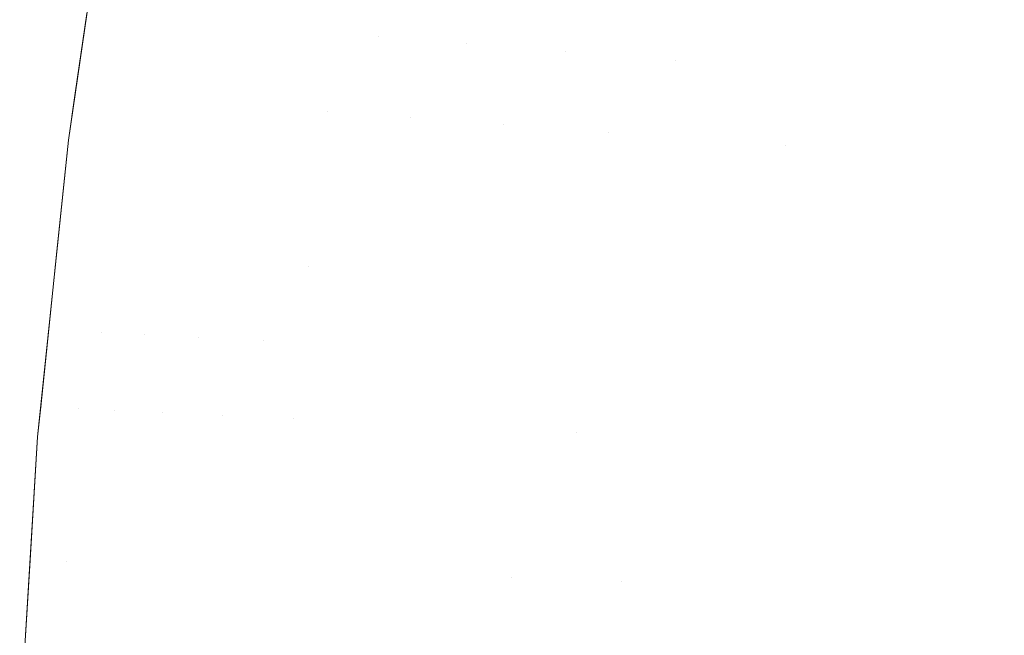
# Model space of a CAD drawing. Header units: centimetres. Extents: x -35.1 to 36.2, y 4.2 to 6.
# Tile 56 of 256: x -35.08648 to -35.0759, y 5.9042 to 5.91081. Entities that reach past the tile are written whole.
import ezdxf

# ---------------------------------------------------------------- set-up
doc = ezdxf.new("R2010")
doc.units = ezdxf.units.CM
doc.header["$LTSCALE"] = 2.54
doc.layers.add('Lucido design-1', color=7, linetype='Continuous')

# ---------------------------------------------------------------- blocks, each defined once
blk = doc.blocks.new('Gruppo-4-1')
at = {"color": 7, "linetype": 'Continuous', "lineweight": 9}
for points, invisible_edges in [([(-35.085489, 5.912707, -2276.92217), (-35.085957, 5.909521, -2276.92217), (-35.085957, 5.909521, -2276.32217), (-35.085883, 5.910023, -2276.32217)], 10), ([(-35.085876, 5.910023, -2276.923732), (-35.085957, 5.909521, -2276.92217), (-35.085489, 5.912707, -2276.92217), (-35.085629, 5.911742, -2276.923732)], 13), ([(-35.085883, 5.910023, -2276.32217), (-35.085757, 5.910879, -2276.32217), (-35.085489, 5.912707, -2276.92217)], 10), ([(-35.085629, 5.911742, -2276.923732), (-35.08558, 5.911738, -2276.925294), (-35.085827, 5.91002, -2276.925294), (-35.085876, 5.910023, -2276.923732)], 15), ([(-35.085746, 5.910014, -2276.926855), (-35.085827, 5.91002, -2276.925294), (-35.08558, 5.911738, -2276.925294), (-35.085499, 5.911731, -2276.926855)], 15), ([(-35.085499, 5.911731, -2276.926855), (-35.085386, 5.911721, -2276.928414), (-35.085632, 5.910005, -2276.928414), (-35.085746, 5.910014, -2276.926855)], 15), ([(-35.085486, 5.909994, -2276.929971), (-35.085632, 5.910005, -2276.928414), (-35.085386, 5.911721, -2276.928414), (-35.08524, 5.911709, -2276.929971)], 15), ([(-35.08524, 5.911709, -2276.929971), (-35.085062, 5.911693, -2276.931524), (-35.085308, 5.909981, -2276.931524), (-35.085486, 5.909994, -2276.929971)], 15), ([(-35.085098, 5.909966, -2276.933075), (-35.085308, 5.909981, -2276.931524), (-35.085062, 5.911693, -2276.931524), (-35.084853, 5.911675, -2276.933075)], 15), ([(-35.084739, 5.910798, -2276.309719), (-35.084611, 5.911654, -2276.309719), (-35.085062, 5.911693, -2276.312816), (-35.085191, 5.910834, -2276.312816)], 15), ([(-35.084853, 5.911675, -2276.933075), (-35.084611, 5.911654, -2276.934621), (-35.084856, 5.909948, -2276.934621), (-35.085098, 5.909966, -2276.933075)], 15), ([(-35.084582, 5.909928, -2276.936163), (-35.084856, 5.909948, -2276.934621), (-35.084611, 5.911654, -2276.934621), (-35.084338, 5.91163, -2276.936163)], 15), ([(-35.08416, 5.910752, -2276.30664), (-35.084033, 5.911604, -2276.30664), (-35.084611, 5.911654, -2276.309719), (-35.084739, 5.910798, -2276.309719)], 15), ([(-35.084338, 5.91163, -2276.936163), (-35.084033, 5.911604, -2276.9377), (-35.084277, 5.909905, -2276.9377), (-35.084582, 5.909928, -2276.936163)], 15), ([(-35.08394, 5.90988, -2276.939231), (-35.084277, 5.909905, -2276.9377), (-35.084033, 5.911604, -2276.9377), (-35.083697, 5.911575, -2276.939231)], 15), ([(-35.083456, 5.910695, -2276.303583), (-35.08333, 5.911543, -2276.303583), (-35.084033, 5.911604, -2276.30664), (-35.08416, 5.910752, -2276.30664)], 15), ([(-35.083697, 5.911575, -2276.939231), (-35.08333, 5.911543, -2276.940757), (-35.083572, 5.909853, -2276.940757), (-35.08394, 5.90988, -2276.939231)], 15), ([(-35.083174, 5.909824, -2276.942275), (-35.083572, 5.909853, -2276.940757), (-35.08333, 5.911543, -2276.940757), (-35.082932, 5.911508, -2276.942275)], 15), ([(-35.082629, 5.910629, -2276.300554), (-35.082503, 5.911471, -2276.300554), (-35.08333, 5.911543, -2276.303583), (-35.083456, 5.910695, -2276.303583)], 15), ([(-35.082932, 5.911508, -2276.942275), (-35.082503, 5.911471, -2276.943786), (-35.082744, 5.909792, -2276.943786), (-35.083174, 5.909824, -2276.942275)], 15), ([(-35.082285, 5.909758, -2276.94529), (-35.082744, 5.909792, -2276.943786), (-35.082503, 5.911471, -2276.943786), (-35.082045, 5.911431, -2276.94529)], 15), ([(-35.081681, 5.910553, -2276.297555), (-35.081556, 5.911389, -2276.297555), (-35.082503, 5.911471, -2276.300554), (-35.082629, 5.910629, -2276.300554)], 15), ([(-35.082045, 5.911431, -2276.94529), (-35.081556, 5.911389, -2276.946785), (-35.081796, 5.909722, -2276.946785), (-35.082285, 5.909758, -2276.94529)], 15), ([(-35.081277, 5.909684, -2276.948272), (-35.081796, 5.909722, -2276.946785), (-35.081556, 5.911389, -2276.946785), (-35.081038, 5.911344, -2276.948272)], 15), ([(-35.080615, 5.910467, -2276.29459), (-35.080491, 5.911296, -2276.29459), (-35.081556, 5.911389, -2276.297555), (-35.081681, 5.910553, -2276.297555)], 15), ([(-35.081038, 5.911344, -2276.948272), (-35.080491, 5.911296, -2276.94975), (-35.080729, 5.909644, -2276.94975), (-35.081277, 5.909684, -2276.948272)], 15), ([(-35.080152, 5.909601, -2276.951217), (-35.080729, 5.909644, -2276.94975), (-35.080491, 5.911296, -2276.94975), (-35.079916, 5.911246, -2276.951217)], 15), ([(-35.079434, 5.910373, -2276.291665), (-35.079311, 5.911194, -2276.291665), (-35.080491, 5.911296, -2276.29459), (-35.080615, 5.910467, -2276.29459)], 15), ([(-35.079916, 5.911246, -2276.951217), (-35.079311, 5.911194, -2276.952675), (-35.079546, 5.909557, -2276.952675), (-35.080152, 5.909601, -2276.951217)], 15), ([(-35.078019, 5.911082, -2276.955559), (-35.078252, 5.909461, -2276.955559), (-35.079546, 5.909557, -2276.952675), (-35.079311, 5.911194, -2276.952675)], 15), ([(-35.078252, 5.909461, -2276.288781), (-35.078019, 5.911082, -2276.288781), (-35.079311, 5.911194, -2276.291665), (-35.079434, 5.910373, -2276.291665)], 15), ([(-35.078019, 5.911082, -2276.288781), (-35.078252, 5.909461, -2276.288781), (-35.076849, 5.909358, -2276.285944), (-35.076619, 5.91096, -2276.285944)], 15), ([(-35.076619, 5.91096, -2276.958396), (-35.076849, 5.909358, -2276.958396), (-35.078252, 5.909461, -2276.955559), (-35.078019, 5.911082, -2276.955559)], 15), ([(-35.076619, 5.91096, -2276.285944), (-35.076849, 5.909358, -2276.285944), (-35.075342, 5.909247, -2276.283155), (-35.075114, 5.91083, -2276.283155)], 15), ([(-35.075114, 5.91083, -2276.961185), (-35.075342, 5.909247, -2276.961185), (-35.076849, 5.909358, -2276.958396), (-35.076619, 5.91096, -2276.958396)], 15), ([(-35.085757, 5.910879, -2276.32217), (-35.085883, 5.910023, -2276.32217), (-35.085827, 5.91002, -2276.319046), (-35.085709, 5.910876, -2276.319046)], 14), ([(-35.085709, 5.910876, -2276.319046), (-35.085827, 5.91002, -2276.319046), (-35.085632, 5.910005, -2276.315926), (-35.085514, 5.91086, -2276.315926)], 15), ([(-35.085514, 5.91086, -2276.315926), (-35.085632, 5.910005, -2276.315926), (-35.085308, 5.909981, -2276.312816), (-35.085191, 5.910834, -2276.312816)], 15), ([(-35.085191, 5.910834, -2276.312816), (-35.085308, 5.909981, -2276.312816), (-35.084856, 5.909948, -2276.309719), (-35.084739, 5.910798, -2276.309719)], 15), ([(-35.084739, 5.910798, -2276.309719), (-35.084856, 5.909948, -2276.309719), (-35.084277, 5.909905, -2276.30664), (-35.08416, 5.910752, -2276.30664)], 15), ([(-35.08416, 5.910752, -2276.30664), (-35.084277, 5.909905, -2276.30664), (-35.083572, 5.909853, -2276.303583), (-35.083456, 5.910695, -2276.303583)], 15), ([(-35.083456, 5.910695, -2276.303583), (-35.083572, 5.909853, -2276.303583), (-35.083174, 5.909824, -2276.302065)], 11), ([(-35.082629, 5.910629, -2276.300554), (-35.083456, 5.910695, -2276.303583), (-35.083174, 5.909824, -2276.302065)], 11), ([(-35.083174, 5.909824, -2276.302065), (-35.082744, 5.909792, -2276.300554), (-35.082629, 5.910629, -2276.300554)], 11), ([(-35.082629, 5.910629, -2276.300554), (-35.082744, 5.909792, -2276.300554), (-35.082285, 5.909758, -2276.29905)], 11), ([(-35.081681, 5.910553, -2276.297555), (-35.082629, 5.910629, -2276.300554), (-35.082285, 5.909758, -2276.29905)], 11), ([(-35.082285, 5.909758, -2276.29905), (-35.081796, 5.909722, -2276.297555), (-35.081681, 5.910553, -2276.297555)], 11), ([(-35.081681, 5.910553, -2276.297555), (-35.081796, 5.909722, -2276.297555), (-35.081277, 5.909684, -2276.296068)], 11), ([(-35.080615, 5.910467, -2276.29459), (-35.081681, 5.910553, -2276.297555), (-35.081277, 5.909684, -2276.296068)], 11), ([(-35.081277, 5.909684, -2276.296068), (-35.080729, 5.909644, -2276.29459), (-35.080615, 5.910467, -2276.29459)], 11), ([(-35.080615, 5.910467, -2276.29459), (-35.080729, 5.909644, -2276.29459), (-35.080152, 5.909601, -2276.293122)], 11), ([(-35.079434, 5.910373, -2276.291665), (-35.080615, 5.910467, -2276.29459), (-35.080152, 5.909601, -2276.293122)], 11), ([(-35.080152, 5.909601, -2276.293122), (-35.079546, 5.909557, -2276.291665), (-35.079434, 5.910373, -2276.291665)], 11), ([(-35.079434, 5.910373, -2276.291665), (-35.079546, 5.909557, -2276.291665), (-35.078252, 5.909461, -2276.288781)], 11), ([(-35.08608, 5.908328, -2276.923732), (-35.085957, 5.909521, -2276.92217), (-35.085876, 5.910023, -2276.923732)], 11), ([(-35.085876, 5.910023, -2276.923732), (-35.085827, 5.91002, -2276.925294), (-35.086031, 5.908325, -2276.925294), (-35.08608, 5.908328, -2276.923732)], 15), ([(-35.08595, 5.90832, -2276.926855), (-35.086031, 5.908325, -2276.925294), (-35.085827, 5.91002, -2276.925294), (-35.085746, 5.910014, -2276.926855)], 15), ([(-35.085934, 5.909169, -2276.319046), (-35.085827, 5.91002, -2276.319046), (-35.085883, 5.910023, -2276.32217), (-35.085957, 5.909521, -2276.32217)], 11), ([(-35.085746, 5.910014, -2276.926855), (-35.085632, 5.910005, -2276.928414), (-35.085836, 5.908313, -2276.928414), (-35.08595, 5.90832, -2276.926855)], 15), ([(-35.085739, 5.909156, -2276.315926), (-35.085632, 5.910005, -2276.315926), (-35.085827, 5.91002, -2276.319046), (-35.085934, 5.909169, -2276.319046)], 15), ([(-35.08569, 5.908304, -2276.929971), (-35.085836, 5.908313, -2276.928414), (-35.085632, 5.910005, -2276.928414), (-35.085486, 5.909994, -2276.929971)], 15), ([(-35.085415, 5.909134, -2276.312816), (-35.085308, 5.909981, -2276.312816), (-35.085632, 5.910005, -2276.315926), (-35.085739, 5.909156, -2276.315926)], 15), ([(-35.085486, 5.909994, -2276.929971), (-35.085308, 5.909981, -2276.931524), (-35.085511, 5.908293, -2276.931524), (-35.08569, 5.908304, -2276.929971)], 15), ([(-35.085301, 5.90828, -2276.933075), (-35.085511, 5.908293, -2276.931524), (-35.085308, 5.909981, -2276.931524), (-35.085098, 5.909966, -2276.933075)], 15), ([(-35.084962, 5.909104, -2276.309719), (-35.084856, 5.909948, -2276.309719), (-35.085308, 5.909981, -2276.312816), (-35.085415, 5.909134, -2276.312816)], 15), ([(-35.085098, 5.909966, -2276.933075), (-35.084856, 5.909948, -2276.934621), (-35.085058, 5.908266, -2276.934621), (-35.085301, 5.90828, -2276.933075)], 15), ([(-35.084784, 5.908249, -2276.936163), (-35.085058, 5.908266, -2276.934621), (-35.084856, 5.909948, -2276.934621), (-35.084582, 5.909928, -2276.936163)], 15), ([(-35.084383, 5.909065, -2276.30664), (-35.084277, 5.909905, -2276.30664), (-35.084856, 5.909948, -2276.309719), (-35.084962, 5.909104, -2276.309719)], 15), ([(-35.084582, 5.909928, -2276.936163), (-35.084277, 5.909905, -2276.9377), (-35.084478, 5.90823, -2276.9377), (-35.084784, 5.908249, -2276.936163)], 15), ([(-35.084141, 5.90821, -2276.939231), (-35.084478, 5.90823, -2276.9377), (-35.084277, 5.909905, -2276.9377), (-35.08394, 5.90988, -2276.939231)], 15), ([(-35.083678, 5.909017, -2276.303583), (-35.083572, 5.909853, -2276.303583), (-35.084277, 5.909905, -2276.30664), (-35.084383, 5.909065, -2276.30664)], 15), ([(-35.08394, 5.90988, -2276.939231), (-35.083572, 5.909853, -2276.940757), (-35.083773, 5.908187, -2276.940757), (-35.084141, 5.90821, -2276.939231)], 15), ([(-35.083374, 5.908163, -2276.942275), (-35.083773, 5.908187, -2276.940757), (-35.083572, 5.909853, -2276.940757), (-35.083174, 5.909824, -2276.942275)], 15), ([(-35.083374, 5.908163, -2276.302065), (-35.083174, 5.909824, -2276.302065), (-35.083572, 5.909853, -2276.303583), (-35.083678, 5.909017, -2276.303583)], 15), ([(-35.083374, 5.908163, -2276.302065), (-35.082944, 5.908137, -2276.300554), (-35.082744, 5.909792, -2276.300554), (-35.083174, 5.909824, -2276.302065)], 15), ([(-35.083174, 5.909824, -2276.942275), (-35.082744, 5.909792, -2276.943786), (-35.082944, 5.908137, -2276.943786), (-35.083374, 5.908163, -2276.942275)], 15), ([(-35.082285, 5.909758, -2276.29905), (-35.082744, 5.909792, -2276.300554), (-35.082944, 5.908137, -2276.300554), (-35.082484, 5.908109, -2276.29905)], 15), ([(-35.082484, 5.908109, -2276.94529), (-35.082944, 5.908137, -2276.943786), (-35.082744, 5.909792, -2276.943786), (-35.082285, 5.909758, -2276.94529)], 15), ([(-35.082484, 5.908109, -2276.29905), (-35.081994, 5.908079, -2276.297555), (-35.081796, 5.909722, -2276.297555), (-35.082285, 5.909758, -2276.29905)], 15), ([(-35.082285, 5.909758, -2276.94529), (-35.081796, 5.909722, -2276.946785), (-35.081994, 5.908079, -2276.946785), (-35.082484, 5.908109, -2276.94529)], 15), ([(-35.081277, 5.909684, -2276.296068), (-35.081796, 5.909722, -2276.297555), (-35.081994, 5.908079, -2276.297555), (-35.081474, 5.908047, -2276.296068)], 15), ([(-35.081474, 5.908047, -2276.948272), (-35.081994, 5.908079, -2276.946785), (-35.081796, 5.909722, -2276.946785), (-35.081277, 5.909684, -2276.948272)], 15), ([(-35.081474, 5.908047, -2276.296068), (-35.080925, 5.908014, -2276.29459), (-35.080729, 5.909644, -2276.29459), (-35.081277, 5.909684, -2276.296068)], 15), ([(-35.081277, 5.909684, -2276.948272), (-35.080729, 5.909644, -2276.94975), (-35.080925, 5.908014, -2276.94975), (-35.081474, 5.908047, -2276.948272)], 15), ([(-35.080152, 5.909601, -2276.293122), (-35.080729, 5.909644, -2276.29459), (-35.080925, 5.908014, -2276.29459), (-35.080347, 5.907979, -2276.293122)], 15), ([(-35.080347, 5.907979, -2276.951217), (-35.080925, 5.908014, -2276.94975), (-35.080729, 5.909644, -2276.94975), (-35.080152, 5.909601, -2276.951217)], 15), ([(-35.080347, 5.907979, -2276.293122), (-35.079741, 5.907942, -2276.291665), (-35.079546, 5.909557, -2276.291665), (-35.080152, 5.909601, -2276.293122)], 15), ([(-35.080152, 5.909601, -2276.951217), (-35.079546, 5.909557, -2276.952675), (-35.079741, 5.907942, -2276.952675), (-35.080347, 5.907979, -2276.951217)], 15), ([(-35.078445, 5.907863, -2276.288781), (-35.078252, 5.909461, -2276.288781), (-35.079546, 5.909557, -2276.291665), (-35.079741, 5.907942, -2276.291665)], 15), ([(-35.079741, 5.907942, -2276.952675), (-35.079546, 5.909557, -2276.952675), (-35.078252, 5.909461, -2276.955559), (-35.078445, 5.907863, -2276.955559)], 15), ([(-35.085957, 5.909521, -2276.92217), (-35.086287, 5.906332, -2276.92217), (-35.086287, 5.906332, -2276.32217), (-35.086253, 5.906656, -2276.32217)], 10), ([(-35.086243, 5.906656, -2276.923732), (-35.086287, 5.906332, -2276.92217), (-35.085957, 5.909521, -2276.92217), (-35.08608, 5.908328, -2276.923732)], 13), ([(-35.085957, 5.909521, -2276.92217), (-35.086253, 5.906656, -2276.32217), (-35.086167, 5.907488, -2276.32217)], 9), ([(-35.085957, 5.909521, -2276.92217), (-35.086167, 5.907488, -2276.32217), (-35.08608, 5.908327, -2276.32217)], 9), ([(-35.085957, 5.909521, -2276.32217), (-35.08608, 5.908327, -2276.32217), (-35.086031, 5.908325, -2276.319046), (-35.085934, 5.909169, -2276.319046)], 14), ([(-35.08608, 5.908327, -2276.32217), (-35.085957, 5.909521, -2276.32217), (-35.085957, 5.909521, -2276.92217)], 10), ([(-35.07704, 5.907777, -2276.285944), (-35.076849, 5.909358, -2276.285944), (-35.078252, 5.909461, -2276.288781), (-35.078445, 5.907863, -2276.288781)], 15), ([(-35.078445, 5.907863, -2276.955559), (-35.078252, 5.909461, -2276.955559), (-35.076849, 5.909358, -2276.958396), (-35.07704, 5.907777, -2276.958396)], 15), ([(-35.07553, 5.907685, -2276.283155), (-35.075342, 5.909247, -2276.283155), (-35.076849, 5.909358, -2276.285944), (-35.07704, 5.907777, -2276.285944)], 15), ([(-35.07704, 5.907777, -2276.958396), (-35.076849, 5.909358, -2276.958396), (-35.075342, 5.909247, -2276.961185), (-35.07553, 5.907685, -2276.961185)], 15), ([(-35.085934, 5.909169, -2276.319046), (-35.086031, 5.908325, -2276.319046), (-35.085836, 5.908313, -2276.315926), (-35.085739, 5.909156, -2276.315926)], 15), ([(-35.085739, 5.909156, -2276.315926), (-35.085836, 5.908313, -2276.315926), (-35.085511, 5.908293, -2276.312816), (-35.085415, 5.909134, -2276.312816)], 15), ([(-35.085415, 5.909134, -2276.312816), (-35.085511, 5.908293, -2276.312816), (-35.085058, 5.908266, -2276.309719), (-35.084962, 5.909104, -2276.309719)], 15), ([(-35.084962, 5.909104, -2276.309719), (-35.085058, 5.908266, -2276.309719), (-35.084478, 5.90823, -2276.30664), (-35.084383, 5.909065, -2276.30664)], 15), ([(-35.084383, 5.909065, -2276.30664), (-35.084478, 5.90823, -2276.30664), (-35.083773, 5.908187, -2276.303583), (-35.083678, 5.909017, -2276.303583)], 15), ([(-35.083678, 5.909017, -2276.303583), (-35.083773, 5.908187, -2276.303583), (-35.083374, 5.908163, -2276.302065)], 11), ([(-35.08608, 5.908328, -2276.923732), (-35.086031, 5.908325, -2276.925294), (-35.086194, 5.906654, -2276.925294), (-35.086243, 5.906656, -2276.923732)], 15), ([(-35.086113, 5.90665, -2276.926855), (-35.086194, 5.906654, -2276.925294), (-35.086031, 5.908325, -2276.925294), (-35.08595, 5.90832, -2276.926855)], 15), ([(-35.086118, 5.907486, -2276.319046), (-35.086031, 5.908325, -2276.319046), (-35.08608, 5.908327, -2276.32217), (-35.086167, 5.907488, -2276.32217)], 11), ([(-35.085922, 5.907476, -2276.315926), (-35.085836, 5.908313, -2276.315926), (-35.086031, 5.908325, -2276.319046), (-35.086118, 5.907486, -2276.319046)], 15), ([(-35.08595, 5.90832, -2276.926855), (-35.085836, 5.908313, -2276.928414), (-35.085999, 5.906644, -2276.928414), (-35.086113, 5.90665, -2276.926855)], 15), ([(-35.085853, 5.906637, -2276.929971), (-35.085999, 5.906644, -2276.928414), (-35.085836, 5.908313, -2276.928414), (-35.08569, 5.908304, -2276.929971)], 15), ([(-35.085598, 5.907458, -2276.312816), (-35.085511, 5.908293, -2276.312816), (-35.085836, 5.908313, -2276.315926), (-35.085922, 5.907476, -2276.315926)], 15), ([(-35.08569, 5.908304, -2276.929971), (-35.085511, 5.908293, -2276.931524), (-35.085674, 5.906629, -2276.931524), (-35.085853, 5.906637, -2276.929971)], 15), ([(-35.085463, 5.906618, -2276.933075), (-35.085674, 5.906629, -2276.931524), (-35.085511, 5.908293, -2276.931524), (-35.085301, 5.90828, -2276.933075)], 15), ([(-35.085144, 5.907433, -2276.309719), (-35.085058, 5.908266, -2276.309719), (-35.085511, 5.908293, -2276.312816), (-35.085598, 5.907458, -2276.312816)], 15), ([(-35.085301, 5.90828, -2276.933075), (-35.085058, 5.908266, -2276.934621), (-35.08522, 5.906607, -2276.934621), (-35.085463, 5.906618, -2276.933075)], 15), ([(-35.084946, 5.906594, -2276.936163), (-35.08522, 5.906607, -2276.934621), (-35.085058, 5.908266, -2276.934621), (-35.084784, 5.908249, -2276.936163)], 15), ([(-35.084564, 5.907401, -2276.30664), (-35.084478, 5.90823, -2276.30664), (-35.085058, 5.908266, -2276.309719), (-35.085144, 5.907433, -2276.309719)], 15), ([(-35.084784, 5.908249, -2276.936163), (-35.084478, 5.90823, -2276.9377), (-35.08464, 5.906579, -2276.9377), (-35.084946, 5.906594, -2276.936163)], 15), ([(-35.084302, 5.906562, -2276.939231), (-35.08464, 5.906579, -2276.9377), (-35.084478, 5.90823, -2276.9377), (-35.084141, 5.90821, -2276.939231)], 15), ([(-35.083858, 5.907363, -2276.303583), (-35.083773, 5.908187, -2276.303583), (-35.084478, 5.90823, -2276.30664), (-35.084564, 5.907401, -2276.30664)], 15), ([(-35.084141, 5.90821, -2276.939231), (-35.083773, 5.908187, -2276.940757), (-35.083933, 5.906545, -2276.940757), (-35.084302, 5.906562, -2276.939231)], 15), ([(-35.083533, 5.906525, -2276.942275), (-35.083933, 5.906545, -2276.940757), (-35.083773, 5.908187, -2276.940757), (-35.083374, 5.908163, -2276.942275)], 15), ([(-35.083533, 5.906525, -2276.302065), (-35.083374, 5.908163, -2276.302065), (-35.083773, 5.908187, -2276.303583), (-35.083858, 5.907363, -2276.303583)], 15), ([(-35.083533, 5.906525, -2276.302065), (-35.083103, 5.906505, -2276.300554), (-35.082944, 5.908137, -2276.300554), (-35.083374, 5.908163, -2276.302065)], 15), ([(-35.083374, 5.908163, -2276.942275), (-35.082944, 5.908137, -2276.943786), (-35.083103, 5.906505, -2276.943786), (-35.083533, 5.906525, -2276.942275)], 15), ([(-35.082484, 5.908109, -2276.29905), (-35.082944, 5.908137, -2276.300554), (-35.083103, 5.906505, -2276.300554), (-35.082642, 5.906482, -2276.29905)], 15), ([(-35.082642, 5.906482, -2276.94529), (-35.083103, 5.906505, -2276.943786), (-35.082944, 5.908137, -2276.943786), (-35.082484, 5.908109, -2276.94529)], 15), ([(-35.082642, 5.906482, -2276.29905), (-35.082152, 5.906459, -2276.297555), (-35.081994, 5.908079, -2276.297555), (-35.082484, 5.908109, -2276.29905)], 15), ([(-35.082484, 5.908109, -2276.94529), (-35.081994, 5.908079, -2276.946785), (-35.082152, 5.906459, -2276.946785), (-35.082642, 5.906482, -2276.94529)], 15), ([(-35.081474, 5.908047, -2276.296068), (-35.081994, 5.908079, -2276.297555), (-35.082152, 5.906459, -2276.297555), (-35.081632, 5.906433, -2276.296068)], 15), ([(-35.081632, 5.906433, -2276.948272), (-35.082152, 5.906459, -2276.946785), (-35.081994, 5.908079, -2276.946785), (-35.081474, 5.908047, -2276.948272)], 15), ([(-35.081632, 5.906433, -2276.296068), (-35.081082, 5.906407, -2276.29459), (-35.080925, 5.908014, -2276.29459), (-35.081474, 5.908047, -2276.296068)], 15), ([(-35.081474, 5.908047, -2276.948272), (-35.080925, 5.908014, -2276.94975), (-35.081082, 5.906407, -2276.94975), (-35.081632, 5.906433, -2276.948272)], 15), ([(-35.080347, 5.907979, -2276.293122), (-35.080925, 5.908014, -2276.29459), (-35.081082, 5.906407, -2276.29459), (-35.080503, 5.906379, -2276.293122)], 15), ([(-35.080503, 5.906379, -2276.951217), (-35.081082, 5.906407, -2276.94975), (-35.080925, 5.908014, -2276.94975), (-35.080347, 5.907979, -2276.951217)], 15), ([(-35.080503, 5.906379, -2276.293122), (-35.079896, 5.90635, -2276.291665), (-35.079741, 5.907942, -2276.291665), (-35.080347, 5.907979, -2276.293122)], 15), ([(-35.080347, 5.907979, -2276.951217), (-35.079741, 5.907942, -2276.952675), (-35.079896, 5.90635, -2276.952675), (-35.080503, 5.906379, -2276.951217)], 15), ([(-35.079741, 5.907942, -2276.291665), (-35.079896, 5.90635, -2276.291665), (-35.078599, 5.906287, -2276.288781), (-35.078445, 5.907863, -2276.288781)], 15), ([(-35.078445, 5.907863, -2276.955559), (-35.078599, 5.906287, -2276.955559), (-35.079896, 5.90635, -2276.952675), (-35.079741, 5.907942, -2276.952675)], 15), ([(-35.078445, 5.907863, -2276.288781), (-35.078599, 5.906287, -2276.288781), (-35.077192, 5.906219, -2276.285944), (-35.07704, 5.907777, -2276.285944)], 15), ([(-35.07704, 5.907777, -2276.958396), (-35.077192, 5.906219, -2276.958396), (-35.078599, 5.906287, -2276.955559), (-35.078445, 5.907863, -2276.955559)], 15), ([(-35.07704, 5.907777, -2276.285944), (-35.077192, 5.906219, -2276.285944), (-35.07568, 5.906146, -2276.283155), (-35.07553, 5.907685, -2276.283155)], 15), ([(-35.07553, 5.907685, -2276.961185), (-35.07568, 5.906146, -2276.961185), (-35.077192, 5.906219, -2276.958396), (-35.07704, 5.907777, -2276.958396)], 15), ([(-35.086167, 5.907488, -2276.32217), (-35.086253, 5.906656, -2276.32217), (-35.086194, 5.906654, -2276.319046), (-35.086118, 5.907486, -2276.319046)], 14), ([(-35.086118, 5.907486, -2276.319046), (-35.086194, 5.906654, -2276.319046), (-35.085999, 5.906644, -2276.315926), (-35.085922, 5.907476, -2276.315926)], 15), ([(-35.085922, 5.907476, -2276.315926), (-35.085999, 5.906644, -2276.315926), (-35.085853, 5.906637, -2276.314369)], 11), ([(-35.085598, 5.907458, -2276.312816), (-35.085922, 5.907476, -2276.315926), (-35.085853, 5.906637, -2276.314369)], 11), ([(-35.085853, 5.906637, -2276.314369), (-35.085674, 5.906629, -2276.312816), (-35.085598, 5.907458, -2276.312816)], 11), ([(-35.085598, 5.907458, -2276.312816), (-35.085674, 5.906629, -2276.312816), (-35.085463, 5.906618, -2276.311265)], 11), ([(-35.085144, 5.907433, -2276.309719), (-35.085598, 5.907458, -2276.312816), (-35.085463, 5.906618, -2276.311265)], 11), ([(-35.085463, 5.906618, -2276.311265), (-35.08522, 5.906607, -2276.309719), (-35.085144, 5.907433, -2276.309719)], 11), ([(-35.085144, 5.907433, -2276.309719), (-35.08522, 5.906607, -2276.309719), (-35.084946, 5.906594, -2276.308177)], 11), ([(-35.084564, 5.907401, -2276.30664), (-35.085144, 5.907433, -2276.309719), (-35.084946, 5.906594, -2276.308177)], 11), ([(-35.084946, 5.906594, -2276.308177), (-35.08464, 5.906579, -2276.30664), (-35.084564, 5.907401, -2276.30664)], 11), ([(-35.084564, 5.907401, -2276.30664), (-35.08464, 5.906579, -2276.30664), (-35.084302, 5.906562, -2276.305108)], 11), ([(-35.083858, 5.907363, -2276.303583), (-35.084564, 5.907401, -2276.30664), (-35.084302, 5.906562, -2276.305108)], 11), ([(-35.084302, 5.906562, -2276.305108), (-35.083933, 5.906545, -2276.303583), (-35.083858, 5.907363, -2276.303583)], 11), ([(-35.083858, 5.907363, -2276.303583), (-35.083933, 5.906545, -2276.303583), (-35.083533, 5.906525, -2276.302065)], 11), ([(-35.086367, 5.905009, -2276.923732), (-35.086287, 5.906332, -2276.92217), (-35.086243, 5.906656, -2276.923732)], 11), ([(-35.086243, 5.906656, -2276.923732), (-35.086194, 5.906654, -2276.925294), (-35.086318, 5.905007, -2276.925294), (-35.086367, 5.905009, -2276.923732)], 15), ([(-35.086237, 5.905004, -2276.926855), (-35.086318, 5.905007, -2276.925294), (-35.086194, 5.906654, -2276.925294), (-35.086113, 5.90665, -2276.926855)], 15), ([(-35.086261, 5.905827, -2276.319046), (-35.086194, 5.906654, -2276.319046), (-35.086253, 5.906656, -2276.32217), (-35.086287, 5.906332, -2276.32217)], 11), ([(-35.086066, 5.905819, -2276.315926), (-35.085999, 5.906644, -2276.315926), (-35.086194, 5.906654, -2276.319046), (-35.086261, 5.905827, -2276.319046)], 15), ([(-35.086113, 5.90665, -2276.926855), (-35.085999, 5.906644, -2276.928414), (-35.086123, 5.905, -2276.928414), (-35.086237, 5.905004, -2276.926855)], 15), ([(-35.085976, 5.904995, -2276.929971), (-35.086123, 5.905, -2276.928414), (-35.085999, 5.906644, -2276.928414), (-35.085853, 5.906637, -2276.929971)], 15), ([(-35.085976, 5.904995, -2276.314369), (-35.085853, 5.906637, -2276.314369), (-35.085999, 5.906644, -2276.315926), (-35.086066, 5.905819, -2276.315926)], 15), ([(-35.085976, 5.904995, -2276.314369), (-35.085797, 5.904988, -2276.312816), (-35.085674, 5.906629, -2276.312816), (-35.085853, 5.906637, -2276.314369)], 15), ([(-35.085853, 5.906637, -2276.929971), (-35.085674, 5.906629, -2276.931524), (-35.085797, 5.904988, -2276.931524), (-35.085976, 5.904995, -2276.929971)], 15), ([(-35.085463, 5.906618, -2276.311265), (-35.085674, 5.906629, -2276.312816), (-35.085797, 5.904988, -2276.312816), (-35.085587, 5.904981, -2276.311265)], 15), ([(-35.085587, 5.904981, -2276.933075), (-35.085797, 5.904988, -2276.931524), (-35.085674, 5.906629, -2276.931524), (-35.085463, 5.906618, -2276.933075)], 15), ([(-35.085587, 5.904981, -2276.311265), (-35.085344, 5.904972, -2276.309719), (-35.08522, 5.906607, -2276.309719), (-35.085463, 5.906618, -2276.311265)], 15), ([(-35.085463, 5.906618, -2276.933075), (-35.08522, 5.906607, -2276.934621), (-35.085344, 5.904972, -2276.934621), (-35.085587, 5.904981, -2276.933075)], 15), ([(-35.084946, 5.906594, -2276.308177), (-35.08522, 5.906607, -2276.309719), (-35.085344, 5.904972, -2276.309719), (-35.085069, 5.904962, -2276.308177)], 15), ([(-35.085069, 5.904962, -2276.936163), (-35.085344, 5.904972, -2276.934621), (-35.08522, 5.906607, -2276.934621), (-35.084946, 5.906594, -2276.936163)], 15), ([(-35.085069, 5.904962, -2276.308177), (-35.084762, 5.904951, -2276.30664), (-35.08464, 5.906579, -2276.30664), (-35.084946, 5.906594, -2276.308177)], 15), ([(-35.084946, 5.906594, -2276.936163), (-35.08464, 5.906579, -2276.9377), (-35.084762, 5.904951, -2276.9377), (-35.085069, 5.904962, -2276.936163)], 15), ([(-35.084302, 5.906562, -2276.305108), (-35.08464, 5.906579, -2276.30664), (-35.084762, 5.904951, -2276.30664), (-35.084424, 5.904939, -2276.305108)], 15), ([(-35.084424, 5.904939, -2276.939231), (-35.084762, 5.904951, -2276.9377), (-35.08464, 5.906579, -2276.9377), (-35.084302, 5.906562, -2276.939231)], 15), ([(-35.084424, 5.904939, -2276.305108), (-35.084055, 5.904926, -2276.303583), (-35.083933, 5.906545, -2276.303583), (-35.084302, 5.906562, -2276.305108)], 15), ([(-35.084302, 5.906562, -2276.939231), (-35.083933, 5.906545, -2276.940757), (-35.084055, 5.904926, -2276.940757), (-35.084424, 5.904939, -2276.939231)], 15), ([(-35.083533, 5.906525, -2276.302065), (-35.083933, 5.906545, -2276.303583), (-35.084055, 5.904926, -2276.303583), (-35.083655, 5.904911, -2276.302065)], 15), ([(-35.083655, 5.904911, -2276.942275), (-35.084055, 5.904926, -2276.940757), (-35.083933, 5.906545, -2276.940757), (-35.083533, 5.906525, -2276.942275)], 15), ([(-35.083655, 5.904911, -2276.302065), (-35.083224, 5.904896, -2276.300554), (-35.083103, 5.906505, -2276.300554), (-35.083533, 5.906525, -2276.302065)], 15), ([(-35.083533, 5.906525, -2276.942275), (-35.083103, 5.906505, -2276.943786), (-35.083224, 5.904896, -2276.943786), (-35.083655, 5.904911, -2276.942275)], 15), ([(-35.082642, 5.906482, -2276.29905), (-35.083103, 5.906505, -2276.300554), (-35.083224, 5.904896, -2276.300554), (-35.082763, 5.904879, -2276.29905)], 15), ([(-35.082763, 5.904879, -2276.94529), (-35.083224, 5.904896, -2276.943786), (-35.083103, 5.906505, -2276.943786), (-35.082642, 5.906482, -2276.94529)], 15), ([(-35.082763, 5.904879, -2276.29905), (-35.082272, 5.904862, -2276.297555), (-35.082152, 5.906459, -2276.297555), (-35.082642, 5.906482, -2276.29905)], 15), ([(-35.082642, 5.906482, -2276.94529), (-35.082152, 5.906459, -2276.946785), (-35.082272, 5.904862, -2276.946785), (-35.082763, 5.904879, -2276.94529)], 15), ([(-35.081632, 5.906433, -2276.296068), (-35.082152, 5.906459, -2276.297555), (-35.082272, 5.904862, -2276.297555), (-35.081751, 5.904843, -2276.296068)], 15), ([(-35.081751, 5.904843, -2276.948272), (-35.082272, 5.904862, -2276.946785), (-35.082152, 5.906459, -2276.946785), (-35.081632, 5.906433, -2276.948272)], 15), ([(-35.081751, 5.904843, -2276.296068), (-35.081201, 5.904823, -2276.29459), (-35.081082, 5.906407, -2276.29459), (-35.081632, 5.906433, -2276.296068)], 15), ([(-35.081632, 5.906433, -2276.948272), (-35.081082, 5.906407, -2276.94975), (-35.081201, 5.904823, -2276.94975), (-35.081751, 5.904843, -2276.948272)], 15), ([(-35.080503, 5.906379, -2276.293122), (-35.081082, 5.906407, -2276.29459), (-35.081201, 5.904823, -2276.29459)], 11), ([(-35.081201, 5.904823, -2276.94975), (-35.081082, 5.906407, -2276.94975), (-35.080503, 5.906379, -2276.951217)], 11), ([(-35.081201, 5.904823, -2276.29459), (-35.080015, 5.904781, -2276.291665), (-35.080503, 5.906379, -2276.293122)], 11), ([(-35.080503, 5.906379, -2276.951217), (-35.080015, 5.904781, -2276.952675), (-35.081201, 5.904823, -2276.94975)], 11), ([(-35.080015, 5.904781, -2276.291665), (-35.079896, 5.90635, -2276.291665), (-35.080503, 5.906379, -2276.293122)], 11), ([(-35.080503, 5.906379, -2276.951217), (-35.079896, 5.90635, -2276.952675), (-35.080015, 5.904781, -2276.952675)], 11), ([(-35.086416, 5.904194, -2276.32217), (-35.086367, 5.905008, -2276.32217), (-35.086287, 5.906332, -2276.92217), (-35.08648, 5.903143, -2276.92217)], 10), ([(-35.086454, 5.903385, -2276.923732), (-35.08648, 5.903143, -2276.92217), (-35.086287, 5.906332, -2276.92217), (-35.086367, 5.905009, -2276.923732)], 13), ([(-35.086287, 5.906332, -2276.32217), (-35.086367, 5.905008, -2276.32217), (-35.086318, 5.905007, -2276.319046), (-35.086261, 5.905827, -2276.319046)], 14), ([(-35.086367, 5.905008, -2276.32217), (-35.086287, 5.906332, -2276.32217), (-35.086287, 5.906332, -2276.92217)], 10), ([(-35.078716, 5.904734, -2276.288781), (-35.078599, 5.906287, -2276.288781), (-35.079896, 5.90635, -2276.291665), (-35.080015, 5.904781, -2276.291665)], 15), ([(-35.080015, 5.904781, -2276.952675), (-35.079896, 5.90635, -2276.952675), (-35.078599, 5.906287, -2276.955559), (-35.078716, 5.904734, -2276.955559)], 15), ([(-35.077307, 5.904683, -2276.285944), (-35.077192, 5.906219, -2276.285944), (-35.078599, 5.906287, -2276.288781), (-35.078716, 5.904734, -2276.288781)], 15), ([(-35.078716, 5.904734, -2276.955559), (-35.078599, 5.906287, -2276.955559), (-35.077192, 5.906219, -2276.958396), (-35.077307, 5.904683, -2276.958396)], 15), ([(-35.075794, 5.904629, -2276.283155), (-35.07568, 5.906146, -2276.283155), (-35.077192, 5.906219, -2276.285944), (-35.077307, 5.904683, -2276.285944)], 15), ([(-35.077307, 5.904683, -2276.958396), (-35.077192, 5.906219, -2276.958396), (-35.07568, 5.906146, -2276.961185), (-35.075794, 5.904629, -2276.961185)], 15), ([(-35.086261, 5.905827, -2276.319046), (-35.086318, 5.905007, -2276.319046), (-35.086123, 5.905, -2276.315926), (-35.086066, 5.905819, -2276.315926)], 15), ([(-35.086066, 5.905819, -2276.315926), (-35.086123, 5.905, -2276.315926), (-35.085976, 5.904995, -2276.314369)], 11), ([(-35.086367, 5.905009, -2276.923732), (-35.086318, 5.905007, -2276.925294), (-35.086405, 5.903384, -2276.925294), (-35.086454, 5.903385, -2276.923732)], 15), ([(-35.086366, 5.904193, -2276.319046), (-35.086318, 5.905007, -2276.319046), (-35.086367, 5.905008, -2276.32217), (-35.086416, 5.904194, -2276.32217)], 11), ([(-35.086323, 5.903382, -2276.926855), (-35.086405, 5.903384, -2276.925294), (-35.086318, 5.905007, -2276.925294), (-35.086237, 5.905004, -2276.926855)], 15), ([(-35.08617, 5.904187, -2276.315926), (-35.086123, 5.905, -2276.315926), (-35.086318, 5.905007, -2276.319046), (-35.086366, 5.904193, -2276.319046)], 15), ([(-35.086237, 5.905004, -2276.926855), (-35.086123, 5.905, -2276.928414), (-35.086209, 5.90338, -2276.928414), (-35.086323, 5.903382, -2276.926855)], 15), ([(-35.086063, 5.903376, -2276.929971), (-35.086209, 5.90338, -2276.928414), (-35.086123, 5.905, -2276.928414), (-35.085976, 5.904995, -2276.929971)], 15), ([(-35.086063, 5.903376, -2276.314369), (-35.085976, 5.904995, -2276.314369), (-35.086123, 5.905, -2276.315926), (-35.08617, 5.904187, -2276.315926)], 15), ([(-35.086063, 5.903376, -2276.314369), (-35.085884, 5.903372, -2276.312816), (-35.085797, 5.904988, -2276.312816), (-35.085976, 5.904995, -2276.314369)], 15), ([(-35.085976, 5.904995, -2276.929971), (-35.085797, 5.904988, -2276.931524), (-35.085884, 5.903372, -2276.931524), (-35.086063, 5.903376, -2276.929971)], 15), ([(-35.085587, 5.904981, -2276.311265), (-35.085797, 5.904988, -2276.312816), (-35.085884, 5.903372, -2276.312816), (-35.085673, 5.903367, -2276.311265)], 15), ([(-35.085673, 5.903367, -2276.933075), (-35.085884, 5.903372, -2276.931524), (-35.085797, 5.904988, -2276.931524), (-35.085587, 5.904981, -2276.933075)], 15), ([(-35.085673, 5.903367, -2276.311265), (-35.08543, 5.903361, -2276.309719), (-35.085344, 5.904972, -2276.309719), (-35.085587, 5.904981, -2276.311265)], 15), ([(-35.085587, 5.904981, -2276.933075), (-35.085344, 5.904972, -2276.934621), (-35.08543, 5.903361, -2276.934621), (-35.085673, 5.903367, -2276.933075)], 15), ([(-35.085069, 5.904962, -2276.308177), (-35.085344, 5.904972, -2276.309719), (-35.08543, 5.903361, -2276.309719), (-35.085154, 5.903355, -2276.308177)], 15), ([(-35.085154, 5.903355, -2276.936163), (-35.08543, 5.903361, -2276.934621), (-35.085344, 5.904972, -2276.934621), (-35.085069, 5.904962, -2276.936163)], 15), ([(-35.085154, 5.903355, -2276.308177), (-35.084848, 5.903347, -2276.30664), (-35.084762, 5.904951, -2276.30664), (-35.085069, 5.904962, -2276.308177)], 15), ([(-35.085069, 5.904962, -2276.936163), (-35.084762, 5.904951, -2276.9377), (-35.084848, 5.903347, -2276.9377), (-35.085154, 5.903355, -2276.936163)], 15), ([(-35.084424, 5.904939, -2276.305108), (-35.084762, 5.904951, -2276.30664), (-35.084848, 5.903347, -2276.30664), (-35.08451, 5.903339, -2276.305108)], 15), ([(-35.08451, 5.903339, -2276.939231), (-35.084848, 5.903347, -2276.9377), (-35.084762, 5.904951, -2276.9377), (-35.084424, 5.904939, -2276.939231)], 15), ([(-35.08451, 5.903339, -2276.305108), (-35.08414, 5.903331, -2276.303583), (-35.084055, 5.904926, -2276.303583), (-35.084424, 5.904939, -2276.305108)], 15), ([(-35.084424, 5.904939, -2276.939231), (-35.084055, 5.904926, -2276.940757), (-35.08414, 5.903331, -2276.940757), (-35.08451, 5.903339, -2276.939231)], 15), ([(-35.083655, 5.904911, -2276.302065), (-35.084055, 5.904926, -2276.303583), (-35.08414, 5.903331, -2276.303583), (-35.08374, 5.903321, -2276.302065)], 15), ([(-35.08374, 5.903321, -2276.942275), (-35.08414, 5.903331, -2276.940757), (-35.084055, 5.904926, -2276.940757), (-35.083655, 5.904911, -2276.942275)], 15), ([(-35.08374, 5.903321, -2276.302065), (-35.083309, 5.903311, -2276.300554), (-35.083224, 5.904896, -2276.300554), (-35.083655, 5.904911, -2276.302065)], 15), ([(-35.083655, 5.904911, -2276.942275), (-35.083224, 5.904896, -2276.943786), (-35.083309, 5.903311, -2276.943786), (-35.08374, 5.903321, -2276.942275)], 15), ([(-35.082763, 5.904879, -2276.29905), (-35.083224, 5.904896, -2276.300554), (-35.083309, 5.903311, -2276.300554), (-35.082847, 5.9033, -2276.29905)], 15), ([(-35.082847, 5.9033, -2276.94529), (-35.083309, 5.903311, -2276.943786), (-35.083224, 5.904896, -2276.943786), (-35.082763, 5.904879, -2276.94529)], 15), ([(-35.082847, 5.9033, -2276.29905), (-35.082356, 5.903288, -2276.297555), (-35.082272, 5.904862, -2276.297555), (-35.082763, 5.904879, -2276.29905)], 15), ([(-35.082763, 5.904879, -2276.94529), (-35.082272, 5.904862, -2276.946785), (-35.082356, 5.903288, -2276.946785), (-35.082847, 5.9033, -2276.94529)], 15), ([(-35.081751, 5.904843, -2276.296068), (-35.082272, 5.904862, -2276.297555), (-35.082356, 5.903288, -2276.297555), (-35.081835, 5.903276, -2276.296068)], 15), ([(-35.081835, 5.903276, -2276.948272), (-35.082356, 5.903288, -2276.946785), (-35.082272, 5.904862, -2276.946785), (-35.081751, 5.904843, -2276.948272)], 15), ([(-35.081835, 5.903276, -2276.296068), (-35.081284, 5.903263, -2276.29459), (-35.081201, 5.904823, -2276.29459), (-35.081751, 5.904843, -2276.296068)], 15), ([(-35.081751, 5.904843, -2276.948272), (-35.081201, 5.904823, -2276.94975), (-35.081284, 5.903263, -2276.94975), (-35.081835, 5.903276, -2276.948272)], 15), ([(-35.081201, 5.904823, -2276.29459), (-35.081284, 5.903263, -2276.29459), (-35.080097, 5.903235, -2276.291665), (-35.080015, 5.904781, -2276.291665)], 15), ([(-35.080015, 5.904781, -2276.952675), (-35.080097, 5.903235, -2276.952675), (-35.081284, 5.903263, -2276.94975), (-35.081201, 5.904823, -2276.94975)], 15), ([(-35.080015, 5.904781, -2276.291665), (-35.080097, 5.903235, -2276.291665), (-35.078797, 5.903204, -2276.288781), (-35.078716, 5.904734, -2276.288781)], 15), ([(-35.078716, 5.904734, -2276.955559), (-35.078797, 5.903204, -2276.955559), (-35.080097, 5.903235, -2276.952675), (-35.080015, 5.904781, -2276.952675)], 15), ([(-35.078716, 5.904734, -2276.288781), (-35.078797, 5.903204, -2276.288781), (-35.077388, 5.90317, -2276.285944), (-35.077307, 5.904683, -2276.285944)], 15), ([(-35.077307, 5.904683, -2276.958396), (-35.077388, 5.90317, -2276.958396), (-35.078797, 5.903204, -2276.955559), (-35.078716, 5.904734, -2276.955559)], 15), ([(-35.077307, 5.904683, -2276.285944), (-35.077388, 5.90317, -2276.285944), (-35.075874, 5.903134, -2276.283155), (-35.075794, 5.904629, -2276.283155)], 15), ([(-35.075794, 5.904629, -2276.961185), (-35.075874, 5.903134, -2276.961185), (-35.077388, 5.90317, -2276.958396), (-35.077307, 5.904683, -2276.958396)], 15)]:
    blk.add_3dface(points, dxfattribs=dict(at, invisible_edges=invisible_edges))

msp = doc.modelspace()

# ---------------------------------------------------------------- block references
at = {"layer": 'Lucido design-1', "color": 7}
msp.add_blockref('Gruppo-4-1', (0, 0), dxfattribs=at)

doc.saveas('drawing.dxf')
